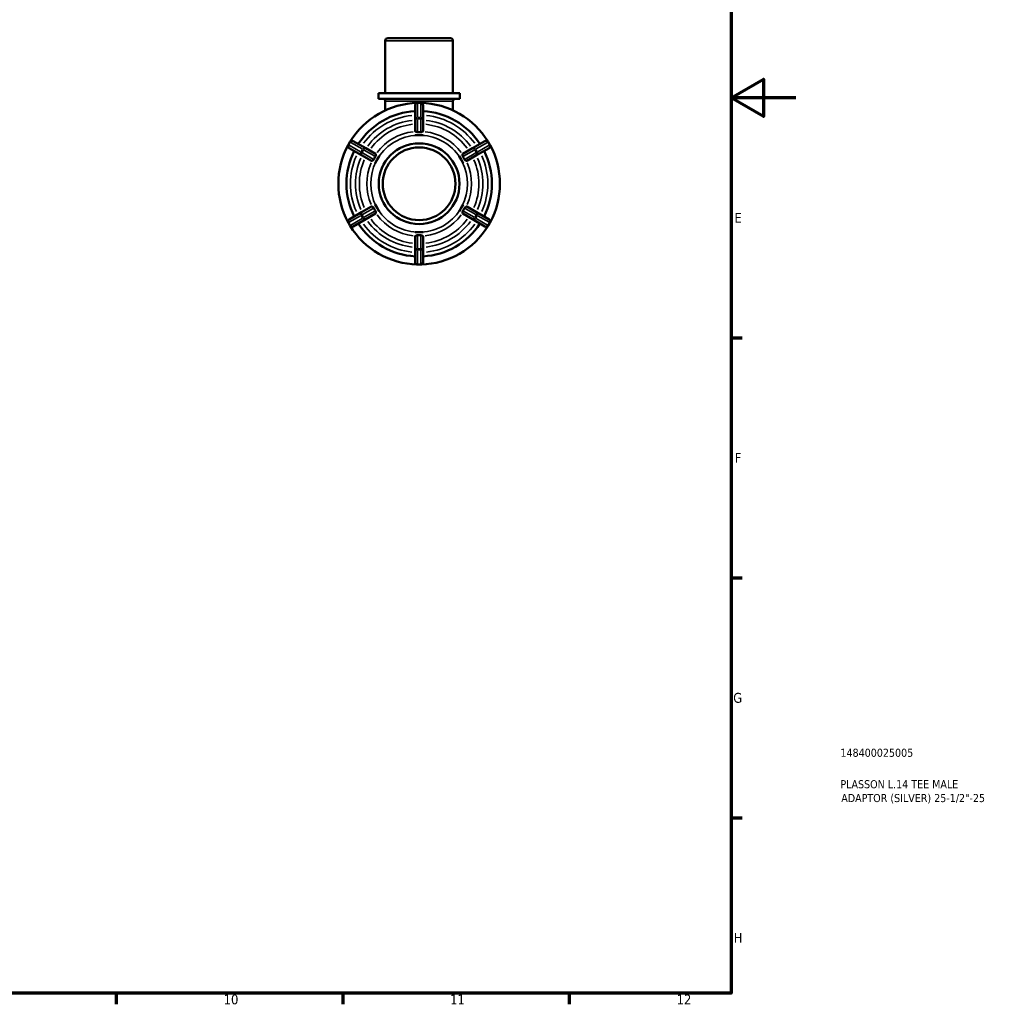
# Model space of a CAD drawing. Header units: millimetres. Extents: x 0 to 902, y -238 to 594.
# Tile 7 of 8: x 601 to 902, y 17 to 321. Entities that reach past the tile are written whole.
import ezdxf

# ---------------------------------------------------------------- set-up
doc = ezdxf.new("R2010")
doc.units = ezdxf.units.MM
for name, color, linetype, lineweight in [('Border (ANSI)', 7, 'Continuous', 70), ('Title (ISO)', 7, 'Continuous', 50), ('Visible (ANSI)', 7, 'Continuous', 50), ('Visible Narrow (ANSI)', 7, 'Continuous', 35)]:
    doc.layers.add(name, color=color, linetype=linetype, lineweight=lineweight)
doc.styles.add('Note Text (ANSI)', font='tahoma.ttf')
doc.styles.add('Note Text (ISO)', font='tahoma.ttf')

# ---------------------------------------------------------------- blocks, each defined once
blk = doc.blocks.new('Borders Default Border')
at = {"layer": 'Border (ANSI)'}
for p, q in [((821, 222.75), (824.45, 222.75)), ((821, 148.5), (824.45, 148.5)), ((821, 74.25), (824.45, 74.25)), ((630.75, 20), (630.75, 16.55)), ((700.83, 20), (700.83, 16.55)), ((770.92, 20), (770.92, 16.55))]:
    blk.add_line(p, q, dxfattribs=at)
at = {"layer": 'Border (ANSI)', "flags": 128}
for points in [[(20, 20), (20, 574), (821, 574), (821, 20), (20, 20)], [(841, 297), (821, 297), (831, 302.77), (831, 291.23), (821, 297)]]:
    blk.add_lwpolyline(points, dxfattribs=at)
at = {"layer": 'Border (ANSI)', "attachment_point": 7, "style": 'Note Text (ANSI)'}
for s, insert, char_height in [('E', (822.05, 258.35), 3.05), ('F', (822.14, 184.1), 3.05), ('G', (821.66, 109.79), 3.05), ('H', (821.81, 35.6), 3.05), ('10', (663.96, 16.49), 3.048), ('11', (734.04, 16.55), 3.048), ('12', (804.13, 16.55), 3.048)]:
    blk.add_mtext(s, dxfattribs=dict(at, insert=insert, char_height=char_height))
blk = doc.blocks.new('Title Blocks ISO')
at = {"layer": 'Title (ISO)', "color": 232, "true_color": 0xca0064, "style": 'Note Text (ISO)'}
for tag, p in [('PART_NUMBER_001', (33.84, 73.13)), ('DESCRIPTION_001', (33.84, 63.4)), ('DESCRIPTION_002', (34.09, 59.12))]:
    blk.add_attdef(tag, p, '', height=2.5, dxfattribs=at)

msp = doc.modelspace()

# ---------------------------------------------------------------- linework, layer by layer
at = {"layer": 'Visible (ANSI)'}
for p, q in [((713.988, 298.427), (713.988, 314.677)), ((714.738, 315.427), (734.193, 315.427)), ((734.943, 298.427), (734.943, 314.677)), ((737.039, 298.427), (711.893, 298.427)), ((711.893, 296.727), (711.893, 298.427)), ((737.039, 296.727), (711.893, 296.727)), ((713.988, 293.126), (713.988, 295.977)), ((734.943, 293.126), (734.943, 295.977)), ((737.039, 296.727), (737.039, 298.427)), ((723.216, 294.677), (723.216, 290.249)), ((724.966, 295.427), (723.966, 295.427)), ((725.716, 290.249), (725.716, 294.677)), ((723.216, 290.249), (723.216, 286.703)), ((725.716, 286.703), (725.716, 290.249)), ((703.065, 283.36), (702.565, 282.494)), ((707.925, 281.421), (704.09, 283.635)), ((723.216, 285.42), (723.216, 285.417)), ((723.216, 285.417), (724.466, 285.417)), ((723.216, 285.417), (723.216, 285.416)), ((724.466, 285.417), (725.716, 285.417)), ((725.716, 285.417), (725.716, 285.42)), ((725.716, 285.416), (725.716, 285.417)), ((744.842, 283.635), (741.007, 281.421)), ((746.367, 282.494), (745.867, 283.36)), ((702.84, 281.47), (706.675, 279.256)), ((710.996, 279.648), (707.925, 281.421)), ((741.007, 281.421), (737.936, 279.648)), ((742.257, 279.256), (746.092, 281.47)), ((706.675, 279.256), (709.746, 277.482)), ((710.86, 276.84), (711.485, 277.922)), ((711.485, 277.922), (712.11, 279.005)), ((712.11, 279.005), (712.107, 279.006)), ((712.11, 279.004), (712.11, 279.005)), ((736.825, 279.006), (736.822, 279.005)), ((736.822, 279.005), (737.447, 277.922)), ((736.822, 279.005), (736.822, 279.004)), ((737.447, 277.922), (738.072, 276.84)), ((739.186, 277.482), (742.257, 279.256)), ((710.857, 276.841), (710.86, 276.84)), ((710.86, 276.84), (710.86, 276.839)), ((738.072, 276.84), (738.075, 276.841)), ((738.072, 276.839), (738.072, 276.84)), ((709.746, 263.372), (706.675, 261.599)), ((710.86, 264.015), (710.857, 264.014)), ((710.86, 264.016), (710.86, 264.015)), ((711.485, 262.933), (710.86, 264.015)), ((712.11, 261.85), (711.485, 262.933)), ((737.447, 262.933), (736.822, 261.85)), ((738.072, 264.015), (737.447, 262.933)), ((738.072, 264.015), (738.072, 264.016)), ((738.075, 264.014), (738.072, 264.015)), ((742.257, 261.599), (739.186, 263.372)), ((706.675, 261.599), (702.84, 259.385)), ((704.09, 257.22), (707.925, 259.434)), ((707.925, 259.434), (710.996, 261.207)), ((712.107, 261.849), (712.11, 261.85)), ((712.11, 261.85), (712.11, 261.851)), ((736.822, 261.851), (736.822, 261.85)), ((736.822, 261.85), (736.825, 261.849)), ((737.936, 261.207), (741.007, 259.434)), ((741.007, 259.434), (744.842, 257.22)), ((746.092, 259.385), (742.257, 261.599)), ((702.565, 258.36), (703.065, 257.494)), ((745.867, 257.494), (746.367, 258.36)), ((723.216, 255.439), (723.216, 255.438)), ((724.466, 255.438), (723.216, 255.438)), ((723.216, 255.438), (723.216, 255.435)), ((723.216, 254.152), (723.216, 250.606)), ((725.716, 255.438), (724.466, 255.438)), ((725.716, 255.438), (725.716, 255.439)), ((725.716, 255.435), (725.716, 255.438)), ((725.716, 250.606), (725.716, 254.152)), ((723.216, 250.606), (723.216, 246.177)), ((725.716, 246.177), (725.716, 250.606)), ((723.966, 245.427), (724.966, 245.427))]:
    msp.add_line(p, q, dxfattribs=at)
for radius in [12.5, 11.25]:
    msp.add_circle((724.466, 270.427), radius, dxfattribs=at)
for centre, radius, start, end in [((714.738, 314.677), 0.75, 90, 180), ((734.193, 314.677), 0.75, 0, 90), ((713.238, 295.977), 0.75, 0, 90), ((735.693, 295.977), 0.75, 90, 180), ((724.466, 270.427), 25, 91.38542, 148.61458), ((724.466, 270.427), 22.5, 93.18474, 146.81526), ((723.966, 294.677), 0.75, 90, 180), ((724.966, 294.677), 0.75, 0, 90), ((724.466, 270.427), 25, 31.38542, 88.61458), ((724.466, 270.427), 22.5, 33.18474, 86.81526), ((703.715, 282.985), 0.75, 60, 150), ((745.217, 282.985), 0.75, 30, 120), ((724.466, 270.427), 25, 151.38542, 208.61458), ((724.466, 270.427), 22.5, 153.18474, 206.81526), ((703.215, 282.119), 0.75, 150, 240), ((724.466, 270.427), 22.5, 333.18474, 26.81526), ((745.717, 282.119), 0.75, 300, 30), ((724.466, 270.427), 25, 331.38542, 28.61458), ((703.215, 258.735), 0.75, 120, 210), ((745.717, 258.735), 0.75, 330, 60), ((703.715, 257.869), 0.75, 210, 300), ((724.466, 270.427), 25, 211.38542, 268.61458), ((724.466, 270.427), 22.5, 213.18474, 266.81526), ((724.466, 270.427), 25, 271.38542, 328.61458), ((724.466, 270.427), 22.5, 273.18474, 326.81526), ((745.217, 257.869), 0.75, 240, 330), ((723.966, 246.177), 0.75, 180, 270), ((724.966, 246.177), 0.75, 270, 0)]:
    msp.add_arc(centre, radius, start, end, dxfattribs=at)
for points, knots in [([(723.32, 286.584), (723.306, 286.591), (723.293, 286.598), (723.239, 286.633), (723.219, 286.665), (723.216, 286.698), (723.216, 286.7), (723.216, 286.703)], [0.209774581, 0.209774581, 0.209774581, 0.209774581, 0.219192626, 0.219192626, 0.255038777, 0.255038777, 0.257493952, 0.257493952, 0.257493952, 0.257493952]), ([(723.966, 286.336), (723.94, 286.335), (723.913, 286.336), (723.84, 286.344), (723.789, 286.356), (723.645, 286.41), (723.555, 286.459), (723.414, 286.535), (723.362, 286.563), (723.32, 286.584)], [-0.370269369, -0.370269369, -0.370269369, -0.370269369, -0.358266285, -0.358266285, -0.33684905, -0.33684905, -0.302343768, -0.302343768, -0.276732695, -0.276732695, -0.276732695, -0.276732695]), ([(725.612, 286.584), (725.608, 286.582), (725.605, 286.58), (725.531, 286.544), (725.439, 286.491), (725.288, 286.414), (725.228, 286.386), (725.128, 286.353), (725.085, 286.343), (725.016, 286.336), (724.991, 286.335), (724.966, 286.336)], [-0.54491098, -0.54491098, -0.54491098, -0.54491098, -0.5425626, -0.5425626, -0.49562447, -0.49562447, -0.46714658, -0.46714658, -0.44904306, -0.44904306, -0.43900418, -0.43900418, -0.43900418, -0.43900418]), ([(725.716, 286.703), (725.716, 286.7), (725.716, 286.698), (725.713, 286.665), (725.693, 286.633), (725.639, 286.598), (725.626, 286.591), (725.612, 286.584)], [0.262425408, 0.262425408, 0.262425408, 0.262425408, 0.264880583, 0.264880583, 0.300726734, 0.300726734, 0.310144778, 0.310144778, 0.310144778, 0.310144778]), ([(724.966, 286.336), (724.795, 286.345), (724.627, 286.349), (724.305, 286.349), (724.137, 286.345), (723.966, 286.336)], [0.522749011, 0.522749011, 0.522749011, 0.522749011, 0.571019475, 0.571019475, 0.61928994, 0.61928994, 0.61928994, 0.61928994]), ([(709.901, 277.513), (709.888, 277.504), (709.876, 277.497), (709.818, 277.468), (709.78, 277.466), (709.75, 277.48), (709.748, 277.481), (709.746, 277.482)], [0.209774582, 0.209774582, 0.209774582, 0.209774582, 0.219192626, 0.219192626, 0.255038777, 0.255038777, 0.257493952, 0.257493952, 0.257493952, 0.257493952]), ([(710.438, 277.949), (710.423, 277.919), (710.405, 277.891), (710.347, 277.818), (710.301, 277.777), (710.166, 277.676), (710.068, 277.618), (709.954, 277.548), (709.925, 277.53), (709.901, 277.513)], [-0.39129714, -0.39129714, -0.39129714, -0.39129714, -0.37664195, -0.37664195, -0.35001042, -0.35001042, -0.30623666, -0.30623666, -0.28878713, -0.28878713, -0.28878713, -0.28878713]), ([(710.938, 278.815), (710.845, 278.671), (710.758, 278.528), (710.597, 278.249), (710.516, 278.102), (710.438, 277.949)], [-0.61928994, -0.61928994, -0.61928994, -0.61928994, -0.571019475, -0.571019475, -0.522749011, -0.522749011, -0.522749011, -0.522749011]), ([(711.047, 279.498), (711.042, 279.431), (711.041, 279.339), (711.034, 279.157), (711.028, 279.063), (710.993, 278.924), (710.976, 278.881), (710.951, 278.835), (710.945, 278.825), (710.938, 278.815)], [-0.60409147, -0.60409147, -0.60409147, -0.60409147, -0.56128979, -0.56128979, -0.52263659, -0.52263659, -0.49972855, -0.49972855, -0.49277707, -0.49277707, -0.49277707, -0.49277707]), ([(710.996, 279.648), (710.998, 279.646), (711, 279.645), (711.027, 279.627), (711.044, 279.593), (711.048, 279.528), (711.048, 279.514), (711.047, 279.498)], [0.262425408, 0.262425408, 0.262425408, 0.262425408, 0.264880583, 0.264880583, 0.300726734, 0.300726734, 0.310144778, 0.310144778, 0.310144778, 0.310144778]), ([(737.885, 279.498), (737.884, 279.514), (737.884, 279.528), (737.888, 279.593), (737.905, 279.627), (737.932, 279.645), (737.934, 279.646), (737.936, 279.648)], [0.209774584, 0.209774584, 0.209774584, 0.209774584, 0.219192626, 0.219192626, 0.255038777, 0.255038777, 0.257493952, 0.257493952, 0.257493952, 0.257493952]), ([(737.993, 278.815), (737.993, 278.815), (737.993, 278.816), (737.969, 278.852), (737.952, 278.89), (737.916, 278.998), (737.906, 279.069), (737.892, 279.234), (737.892, 279.345), (737.887, 279.458), (737.886, 279.479), (737.885, 279.498)], [-0.47142766, -0.47142766, -0.47142766, -0.47142766, -0.47118222, -0.47118222, -0.44902911, -0.44902911, -0.41144819, -0.41144819, -0.35094542, -0.35094542, -0.33572019, -0.33572019, -0.33572019, -0.33572019]), ([(738.493, 277.949), (738.416, 278.102), (738.335, 278.249), (738.174, 278.528), (738.087, 278.671), (737.993, 278.815)], [0.522749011, 0.522749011, 0.522749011, 0.522749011, 0.571019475, 0.571019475, 0.61928994, 0.61928994, 0.61928994, 0.61928994]), ([(739.031, 277.513), (738.976, 277.55), (738.899, 277.596), (738.746, 277.692), (738.666, 277.745), (738.572, 277.835), (738.545, 277.866), (738.511, 277.916), (738.502, 277.932), (738.493, 277.949)], [-0.4995033, -0.4995033, -0.4995033, -0.4995033, -0.4570329, -0.4570329, -0.41567567, -0.41567567, -0.39739512, -0.39739512, -0.38925263, -0.38925263, -0.38925263, -0.38925263]), ([(739.186, 277.482), (739.184, 277.481), (739.182, 277.48), (739.152, 277.466), (739.114, 277.468), (739.056, 277.497), (739.044, 277.504), (739.031, 277.513)], [0.262425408, 0.262425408, 0.262425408, 0.262425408, 0.264880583, 0.264880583, 0.300726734, 0.300726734, 0.310144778, 0.310144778, 0.310144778, 0.310144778]), ([(709.746, 263.372), (709.748, 263.373), (709.75, 263.374), (709.78, 263.389), (709.818, 263.387), (709.876, 263.358), (709.888, 263.35), (709.901, 263.342)], [0.262425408, 0.262425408, 0.262425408, 0.262425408, 0.264880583, 0.264880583, 0.300726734, 0.300726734, 0.310144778, 0.310144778, 0.310144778, 0.310144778]), ([(709.901, 263.342), (709.956, 263.304), (710.033, 263.259), (710.186, 263.163), (710.266, 263.109), (710.36, 263.02), (710.387, 262.989), (710.421, 262.938), (710.43, 262.922), (710.438, 262.906)], [-0.4995033, -0.4995033, -0.4995033, -0.4995033, -0.4570329, -0.4570329, -0.41567567, -0.41567567, -0.39739512, -0.39739512, -0.38925263, -0.38925263, -0.38925263, -0.38925263]), ([(710.438, 262.906), (710.516, 262.753), (710.597, 262.606), (710.758, 262.327), (710.845, 262.184), (710.938, 262.04)], [0.522749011, 0.522749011, 0.522749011, 0.522749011, 0.571019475, 0.571019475, 0.61928994, 0.61928994, 0.61928994, 0.61928994]), ([(710.938, 262.04), (710.939, 262.04), (710.939, 262.039), (710.963, 262.003), (710.98, 261.964), (711.016, 261.856), (711.026, 261.786), (711.04, 261.62), (711.04, 261.509), (711.045, 261.397), (711.046, 261.376), (711.047, 261.357)], [-0.47142766, -0.47142766, -0.47142766, -0.47142766, -0.47118222, -0.47118222, -0.44902911, -0.44902911, -0.41144819, -0.41144819, -0.35094542, -0.35094542, -0.33572019, -0.33572019, -0.33572019, -0.33572019]), ([(737.885, 261.357), (737.89, 261.424), (737.89, 261.516), (737.898, 261.698), (737.904, 261.792), (737.938, 261.931), (737.956, 261.973), (737.981, 262.019), (737.987, 262.03), (737.993, 262.04)], [-0.60409147, -0.60409147, -0.60409147, -0.60409147, -0.56128979, -0.56128979, -0.52263659, -0.52263659, -0.49972855, -0.49972855, -0.49277707, -0.49277707, -0.49277707, -0.49277707]), ([(737.993, 262.04), (738.087, 262.184), (738.174, 262.327), (738.335, 262.606), (738.416, 262.753), (738.493, 262.906)], [-0.61928994, -0.61928994, -0.61928994, -0.61928994, -0.571019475, -0.571019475, -0.522749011, -0.522749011, -0.522749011, -0.522749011]), ([(738.493, 262.906), (738.509, 262.936), (738.527, 262.964), (738.585, 263.037), (738.631, 263.078), (738.766, 263.179), (738.864, 263.237), (738.978, 263.307), (739.007, 263.325), (739.031, 263.342)], [-0.39129714, -0.39129714, -0.39129714, -0.39129714, -0.37664195, -0.37664195, -0.35001042, -0.35001042, -0.30623666, -0.30623666, -0.28878713, -0.28878713, -0.28878713, -0.28878713]), ([(739.031, 263.342), (739.044, 263.35), (739.056, 263.358), (739.114, 263.387), (739.152, 263.389), (739.182, 263.374), (739.184, 263.373), (739.186, 263.372)], [0.209774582, 0.209774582, 0.209774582, 0.209774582, 0.219192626, 0.219192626, 0.255038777, 0.255038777, 0.257493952, 0.257493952, 0.257493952, 0.257493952]), ([(711.047, 261.357), (711.048, 261.341), (711.048, 261.327), (711.044, 261.262), (711.027, 261.228), (711, 261.209), (710.998, 261.208), (710.996, 261.207)], [0.209774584, 0.209774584, 0.209774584, 0.209774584, 0.219192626, 0.219192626, 0.255038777, 0.255038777, 0.257493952, 0.257493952, 0.257493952, 0.257493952]), ([(737.936, 261.207), (737.934, 261.208), (737.932, 261.209), (737.905, 261.228), (737.888, 261.262), (737.884, 261.327), (737.884, 261.341), (737.885, 261.357)], [0.262425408, 0.262425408, 0.262425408, 0.262425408, 0.264880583, 0.264880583, 0.300726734, 0.300726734, 0.310144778, 0.310144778, 0.310144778, 0.310144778]), ([(723.216, 254.152), (723.216, 254.154), (723.216, 254.156), (723.219, 254.189), (723.239, 254.221), (723.293, 254.257), (723.306, 254.264), (723.32, 254.271)], [0.262425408, 0.262425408, 0.262425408, 0.262425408, 0.264880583, 0.264880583, 0.300726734, 0.300726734, 0.310144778, 0.310144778, 0.310144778, 0.310144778]), ([(723.32, 254.271), (723.323, 254.273), (723.327, 254.274), (723.401, 254.311), (723.493, 254.364), (723.644, 254.44), (723.704, 254.468), (723.804, 254.501), (723.847, 254.512), (723.916, 254.519), (723.941, 254.52), (723.966, 254.518)], [-0.54491098, -0.54491098, -0.54491098, -0.54491098, -0.5425626, -0.5425626, -0.49562447, -0.49562447, -0.46714658, -0.46714658, -0.44904306, -0.44904306, -0.43900418, -0.43900418, -0.43900418, -0.43900418]), ([(723.966, 254.518), (724.137, 254.509), (724.305, 254.505), (724.627, 254.505), (724.795, 254.509), (724.966, 254.518)], [0.522749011, 0.522749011, 0.522749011, 0.522749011, 0.571019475, 0.571019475, 0.61928994, 0.61928994, 0.61928994, 0.61928994]), ([(724.966, 254.518), (724.992, 254.52), (725.019, 254.519), (725.092, 254.511), (725.142, 254.498), (725.287, 254.445), (725.377, 254.396), (725.518, 254.32), (725.57, 254.291), (725.612, 254.271)], [-0.370269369, -0.370269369, -0.370269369, -0.370269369, -0.358266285, -0.358266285, -0.33684905, -0.33684905, -0.302343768, -0.302343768, -0.276732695, -0.276732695, -0.276732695, -0.276732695]), ([(725.612, 254.271), (725.626, 254.264), (725.639, 254.257), (725.693, 254.221), (725.713, 254.189), (725.716, 254.156), (725.716, 254.154), (725.716, 254.152)], [0.209774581, 0.209774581, 0.209774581, 0.209774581, 0.219192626, 0.219192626, 0.255038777, 0.255038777, 0.257493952, 0.257493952, 0.257493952, 0.257493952])]:
    msp.add_open_spline(points, degree=3, knots=knots, dxfattribs=at)
for points in [[(723.216, 285.42), (723.641, 285.416), (724.07, 285.417), (724.466, 285.417)], [(724.466, 285.417), (724.064, 285.417), (723.644, 285.417), (723.216, 285.416)], [(724.466, 285.417), (724.862, 285.417), (725.291, 285.416), (725.716, 285.42)], [(725.716, 285.416), (725.288, 285.417), (724.868, 285.417), (724.466, 285.417)], [(710.857, 276.841), (711.073, 277.207), (711.286, 277.579), (711.485, 277.922)], [(711.485, 277.922), (711.283, 277.572), (711.073, 277.21), (710.86, 276.839)], [(711.485, 277.922), (711.683, 278.265), (711.898, 278.636), (712.107, 279.006)], [(712.11, 279.004), (711.896, 278.635), (711.687, 278.272), (711.485, 277.922)], [(737.447, 277.922), (737.245, 278.272), (737.036, 278.635), (736.822, 279.004)], [(736.825, 279.006), (737.034, 278.636), (737.249, 278.265), (737.447, 277.922)], [(737.447, 277.922), (737.646, 277.579), (737.859, 277.207), (738.075, 276.841)], [(738.072, 276.839), (737.859, 277.21), (737.649, 277.572), (737.447, 277.922)], [(711.485, 262.933), (711.286, 263.276), (711.073, 263.647), (710.857, 264.014)], [(710.86, 264.016), (711.073, 263.645), (711.283, 263.282), (711.485, 262.933)], [(711.485, 262.933), (711.687, 262.583), (711.896, 262.22), (712.11, 261.851)], [(712.107, 261.849), (711.898, 262.219), (711.683, 262.589), (711.485, 262.933)], [(736.822, 261.851), (737.037, 262.221), (737.246, 262.584), (737.447, 262.933)], [(737.447, 262.933), (737.249, 262.589), (737.034, 262.219), (736.825, 261.849)], [(737.447, 262.933), (737.649, 263.281), (737.858, 263.644), (738.072, 264.016)], [(738.075, 264.014), (737.859, 263.647), (737.646, 263.276), (737.447, 262.933)], [(723.216, 255.439), (723.643, 255.437), (724.062, 255.438), (724.466, 255.438)], [(724.466, 255.438), (724.07, 255.438), (723.641, 255.439), (723.216, 255.435)], [(724.466, 255.438), (724.87, 255.438), (725.289, 255.437), (725.716, 255.439)], [(725.716, 255.435), (725.291, 255.439), (724.862, 255.438), (724.466, 255.438)]]:
    msp.add_open_spline(points, degree=3, dxfattribs=at)
at = {"layer": 'Visible Narrow (ANSI)'}
for p, q in [((734.814, 314.677), (714.117, 314.677)), ((734.814, 295.977), (714.117, 295.977)), ((723.966, 295.427), (723.966, 295.336)), ((723.966, 291.12), (723.966, 295.105)), ((724.016, 295.327), (724.916, 295.327)), ((724.966, 295.336), (724.966, 295.427)), ((724.966, 295.105), (724.966, 291.12)), ((723.966, 290.887), (723.966, 290.577)), ((723.966, 286.547), (723.966, 290.345)), ((724.916, 290.899), (724.016, 290.899)), ((724.016, 290.556), (724.916, 290.556)), ((724.966, 290.577), (724.966, 290.887)), ((724.966, 290.345), (724.966, 286.547)), ((703.144, 283.315), (703.066, 283.36)), ((745.866, 283.36), (745.788, 283.315)), ((702.566, 282.494), (702.644, 282.449)), ((702.677, 282.487), (703.127, 283.267)), ((706.296, 280.341), (702.844, 282.333)), ((703.344, 283.199), (706.796, 281.207)), ((706.962, 281.053), (706.512, 280.273)), ((706.809, 280.102), (707.259, 280.881)), ((707.266, 280.935), (706.998, 281.09)), ((707.467, 280.819), (710.756, 278.92)), ((738.176, 278.92), (741.465, 280.819)), ((741.934, 281.09), (741.666, 280.935)), ((741.672, 280.881), (742.122, 280.102)), ((742.42, 280.273), (741.97, 281.053)), ((742.136, 281.207), (745.588, 283.199)), ((746.088, 282.333), (742.636, 280.341)), ((745.805, 283.267), (746.255, 282.487)), ((746.288, 282.449), (746.366, 282.494)), ((706.498, 280.224), (706.766, 280.069)), ((710.256, 278.054), (706.967, 279.953)), ((741.965, 279.953), (738.676, 278.054)), ((742.166, 280.069), (742.434, 280.224)), ((706.967, 260.902), (710.256, 262.8)), ((738.676, 262.8), (741.965, 260.902)), ((702.844, 258.521), (706.296, 260.514)), ((706.796, 259.648), (703.344, 257.655)), ((706.766, 260.786), (706.498, 260.631)), ((706.512, 260.581), (706.962, 259.802)), ((707.259, 259.974), (706.809, 260.753)), ((706.998, 259.765), (707.266, 259.92)), ((710.756, 261.934), (707.467, 260.036)), ((741.465, 260.036), (738.176, 261.934)), ((741.666, 259.92), (741.934, 259.765)), ((742.122, 260.753), (741.672, 259.974)), ((741.97, 259.802), (742.42, 260.581)), ((745.588, 257.655), (742.136, 259.648)), ((742.434, 260.631), (742.166, 260.786)), ((742.636, 260.514), (746.088, 258.521)), ((702.644, 258.406), (702.566, 258.361)), ((703.127, 257.588), (702.677, 258.367)), ((703.066, 257.494), (703.144, 257.54)), ((745.788, 257.54), (745.866, 257.494)), ((746.255, 258.367), (745.805, 257.588)), ((746.366, 258.361), (746.288, 258.406)), ((723.966, 250.51), (723.966, 254.308)), ((724.966, 254.308), (724.966, 250.51)), ((723.966, 250.278), (723.966, 249.968)), ((724.916, 250.299), (724.016, 250.299)), ((724.016, 249.956), (724.916, 249.956)), ((724.966, 249.968), (724.966, 250.278)), ((723.966, 245.749), (723.966, 249.735)), ((724.966, 249.735), (724.966, 245.749)), ((723.966, 245.518), (723.966, 245.428)), ((724.916, 245.528), (724.016, 245.528)), ((724.966, 245.428), (724.966, 245.518))]:
    msp.add_line(p, q, dxfattribs=at)
for radius, start, end in [(21.25, 96.03506, 143.96494), (19.709, 96.27264, 143.72736), (19.709, 36.27264, 83.72736), (21.25, 36.03506, 83.96494), (18.502, 96.48653, 143.51347), (16.197, 96.65116, 143.34884), (16.197, 36.65116, 83.34884), (18.502, 36.48653, 83.51347), (14.99, 93, 147), (14.99, 33, 87), (21.25, 156.03506, 203.96494), (19.709, 156.27264, 203.72736), (18.502, 156.48653, 203.51347), (14.99, 153, 207), (14.99, 333, 27), (18.502, 336.48653, 23.51347), (19.709, 336.27264, 23.72736), (21.25, 336.03506, 23.96494), (16.197, 156.65116, 203.34884), (16.197, 336.65116, 23.34884), (14.99, 213, 267), (14.99, 273, 327), (18.502, 216.48653, 263.51347), (16.197, 216.65116, 263.34884), (16.197, 276.65116, 323.34884), (18.502, 276.48653, 323.51347), (21.25, 216.03506, 263.96494), (19.709, 216.27264, 263.72736), (19.709, 276.27264, 323.72736), (21.25, 276.03506, 323.96494)]:
    msp.add_arc((724.466, 270.427), radius, start, end, dxfattribs=at)
for centre, major_axis, ratio, start_param, end_param in [((723.966, 294.677), (-0.75, 0), 0.8660254, 4.7909288, 6.2046455), ((724.966, 294.677), (0.75, 0), 0.8660254, 0.0785398, 1.4922565), ((723.966, 290.249), (-0.75, 0), 0.8660254, 4.7909288, 6.2046455), ((723.966, 290.249), (-0.75, 0), 0.4086522, 4.7909288, 6.2046455), ((724.966, 290.249), (0.75, 0), 0.8660254, 0.0785398, 1.4922565), ((724.966, 290.249), (0.75, 0), 0.4086522, 0.0785398, 1.4922565), ((703.715, 282.985), (0.375, 0.65), 0.8660254, 0.0785398, 1.4922565), ((745.217, 282.985), (-0.375, 0.65), 0.8660254, 4.7909288, 6.2046455), ((703.215, 282.119), (-0.375, -0.65), 0.8660254, 4.7909288, 6.2046455), ((707.55, 280.771), (0.375, 0.65), 0.8660254, 0.0785398, 1.4922565), ((707.55, 280.771), (0.375, 0.65), 0.4086522, 0.0785398, 1.4922565), ((741.382, 280.771), (-0.375, 0.65), 0.4086522, 4.7909288, 6.2046455), ((741.382, 280.771), (-0.375, 0.65), 0.8660254, 4.7909288, 6.2046455), ((745.717, 282.119), (0.375, -0.65), 0.8660254, 0.0785398, 1.4922565), ((707.05, 279.905), (-0.375, -0.65), 0.8660254, 4.7909288, 6.2046455), ((707.05, 279.905), (-0.375, -0.65), 0.4086522, 4.7909288, 6.2046455), ((741.882, 279.905), (0.375, -0.65), 0.4086522, 0.0785398, 1.4922565), ((741.882, 279.905), (0.375, -0.65), 0.8660254, 0.0785398, 1.4922565), ((703.215, 258.735), (-0.375, 0.65), 0.8660254, 0.0785398, 1.4922565), ((707.05, 260.95), (-0.375, 0.65), 0.8660254, 0.0785398, 1.4922565), ((707.05, 260.95), (-0.375, 0.65), 0.4086522, 0.0785398, 1.4922565), ((707.55, 260.084), (0.375, -0.65), 0.8660254, 4.7909288, 6.2046455), ((707.55, 260.084), (0.375, -0.65), 0.4086522, 4.7909288, 6.2046455), ((741.382, 260.084), (-0.375, -0.65), 0.4086522, 0.0785398, 1.4922565), ((741.382, 260.084), (-0.375, -0.65), 0.8660254, 0.0785398, 1.4922565), ((741.882, 260.95), (0.375, 0.65), 0.4086522, 4.7909288, 6.2046455), ((741.882, 260.95), (0.375, 0.65), 0.8660254, 4.7909288, 6.2046455), ((745.717, 258.735), (0.375, 0.65), 0.8660254, 4.7909288, 6.2046455), ((703.715, 257.869), (0.375, -0.65), 0.8660254, 4.7909288, 6.2046455), ((745.217, 257.869), (-0.375, -0.65), 0.8660254, 0.0785398, 1.4922565), ((723.966, 250.606), (-0.75, 0), 0.4086522, 0.0785398, 1.4922565), ((723.966, 250.606), (-0.75, 0), 0.8660254, 0.0785398, 1.4922565), ((724.966, 250.606), (0.75, 0), 0.4086522, 4.7909288, 6.2046455), ((724.966, 250.606), (0.75, 0), 0.8660254, 4.7909288, 6.2046455), ((723.966, 246.177), (-0.75, 0), 0.8660254, 0.0785398, 1.4922565), ((724.966, 246.177), (0.75, 0), 0.8660254, 4.7909288, 6.2046455)]:
    msp.add_ellipse(centre, major_axis=major_axis, ratio=ratio, start_param=start_param, end_param=end_param, dxfattribs=at)

# ---------------------------------------------------------------- block references
msp.add_blockref('Borders Default Border', (0, 0))
msp.add_blockref('Title Blocks ISO', (821, 20)).add_auto_attribs({'PART_NUMBER_001': '148400025005', 'DESCRIPTION_001': 'PLASSON L.14 TEE MALE', 'DESCRIPTION_002': 'ADAPTOR (SILVER) 25-1/2"-25'})

doc.saveas('drawing.dxf')
